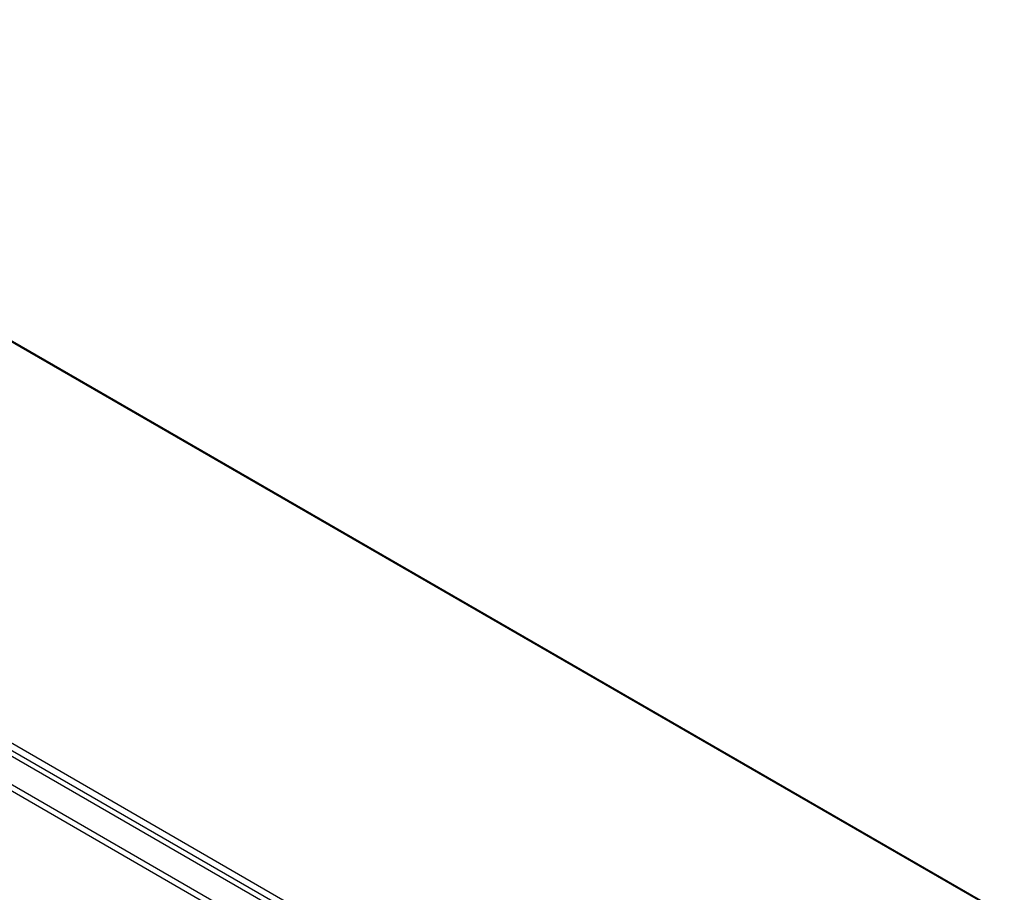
# Model space of a CAD drawing. Header units: inches. Extents: x 23 to 567, y 61 to 264.
# Tile 244 of 256: x 505 to 529, y 241 to 262. Entities that reach past the tile are written whole.
import ezdxf

# ---------------------------------------------------------------- set-up
doc = ezdxf.new("R2010")
doc.units = ezdxf.units.IN
doc.header["$MEASUREMENT"] = 0
doc.layers.add('Visible Edges(ANSI)', color=7, linetype='Continuous', lineweight=25)
doc.layers.add('Visible Tangent Edges(ANSI)', color=7, linetype='Continuous', lineweight=25)

msp = doc.modelspace()

# ---------------------------------------------------------------- linework, layer by layer
at = {"layer": 'Visible Edges(ANSI)'}
for p, q in [((491.801, 262.377), (528.963, 240.922)), ((482.393, 257.841), (520.298, 235.957))]:
    msp.add_line(p, q, dxfattribs=at)
at = {"layer": 'Visible Tangent Edges(ANSI)'}
for p, q in [((528.914, 240.917), (491.772, 262.361)), ((520.568, 236.099), (482.525, 258.063)), ((482.455, 257.942), (520.498, 235.978)), ((519.637, 235.495), (481.733, 257.379)), ((481.803, 257.501), (519.707, 235.616))]:
    msp.add_line(p, q, dxfattribs=at)

doc.saveas('drawing.dxf')
